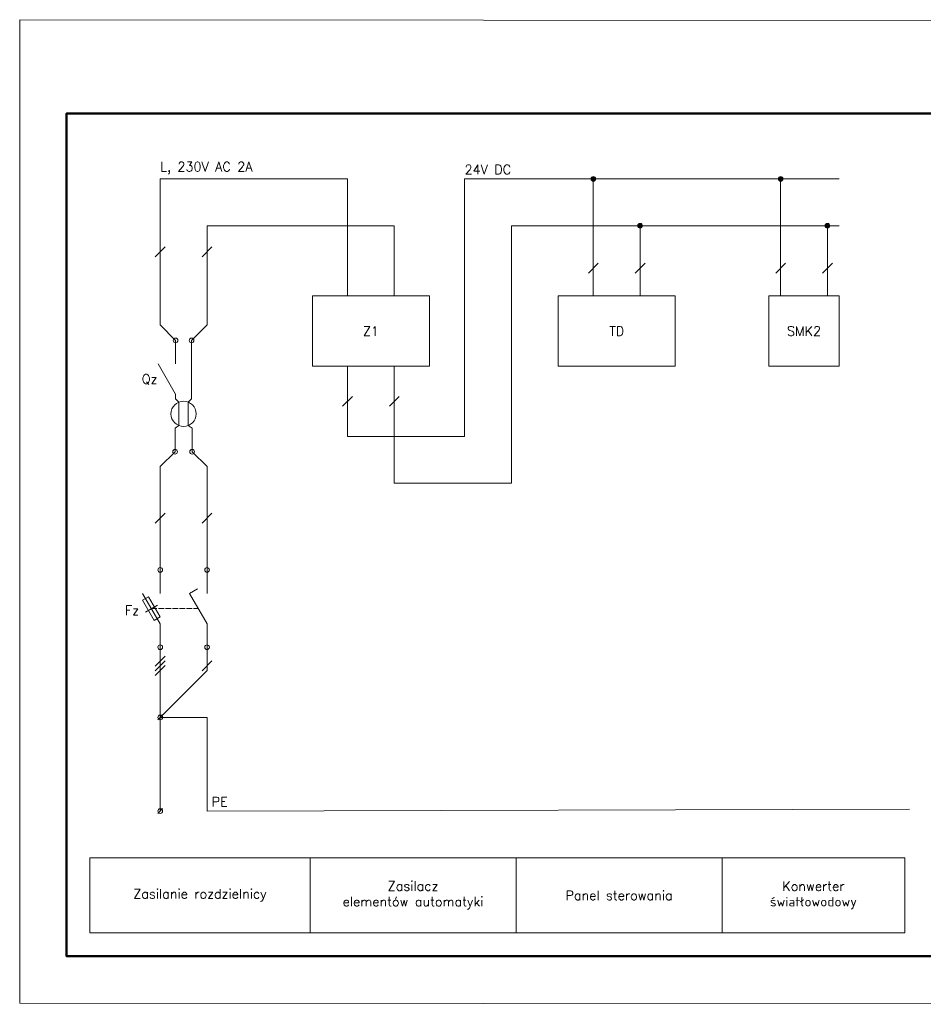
# Model space of a CAD drawing. Header units: millimetres. Extents: x 1916 to 2755, y 2108 to 2329.
# Tile 1 of 2: x 2231 to 2424, y 2109 to 2319. Entities that reach past the tile are written whole.
import ezdxf
from ezdxf.enums import TextEntityAlignment as Align

# ---------------------------------------------------------------- set-up
doc = ezdxf.new("R2010")
doc.units = ezdxf.units.MM
doc.linetypes.add('ACAD_ISO02W100', pattern=[15, 12, -3])
doc.layers.get('0').update_dxf_attribs({"lineweight": 25})
for name, color, linetype, lineweight in [('Formatka', 7, 'Continuous', 50), ('L', 7, 'Continuous', 15), ('N', 130, 'Continuous', 15), ('Opis', 90, 'Continuous', 15), ('PE', 50, 'Continuous', 15), ('Sprzężenie', 131, 'ACAD_ISO02W100', 13), ('Stron', 253, 'Continuous', 13), ('Urządzenia', 112, 'Continuous', 15), ('Łączenie', 7, 'Continuous', 15)]:
    doc.layers.add(name, color=color, linetype=linetype, lineweight=lineweight)
doc.styles.add('Simplex', font='simplex.shx')

# ---------------------------------------------------------------- blocks, each defined once
blk = doc.blocks.new('pkt_przyl')
blk.add_line((-0.53, -0.53), (0.53, 0.53))
at = {"layer": 'Łączenie'}
blk.add_circle((0, 0), 0.5, dxfattribs=at)
at = {"style": 'Simplex'}
blk.add_attdef('PKT_PRZYL', (0.4, 0.75), '', height=2, dxfattribs=at)
blk = doc.blocks.new('NO contact')
at = {"layer": 'Łączenie'}
for p, q in [((0, -5), (0, 0)), ((0, -11.5), (-3.75, -5)), ((0, -11.5), (0, -16.5))]:
    blk.add_line(p, q, dxfattribs=at)
for centre in [(0, 0), (0, -16.5)]:
    blk.add_circle(centre, 0.5, dxfattribs=at)
blk = doc.blocks.new('fuse-switch')
at = {"layer": 'Łączenie'}
blk.add_line((-0.58, -7.5), (-3.17, -9), dxfattribs=at)
blk.add_lwpolyline([(-3.77, -6.46), (-2.48, -5.71), (0.02, -10.04), (-1.27, -10.79)], close=True, dxfattribs=at)
blk.add_blockref('NO contact', (0, 0), dxfattribs=at)
at = {"style": 'Simplex'}
for tag, p in [('XU', (1.2, 0)), ('XD', (0.7, -16.5))]:
    blk.add_attdef(tag, text='', height=2, dxfattribs=at).set_placement(p, align=Align.BOTTOM_LEFT)
blk.add_attdef('NAME', text='', height=2, dxfattribs=at).set_placement((-4.52, -8.62), align=Align.MIDDLE_RIGHT)
blk = doc.blocks.new('N')
at = {"layer": 'Łączenie'}
blk.add_line((-3.75, -5), (-2.02, -4), dxfattribs=at)
blk.add_blockref('NO contact', (0, 0), dxfattribs=at)
at = {"style": 'Simplex'}
for tag, p in [('XU', (0.7, 0)), ('XD', (0.7, -16.5))]:
    blk.add_attdef(tag, text='', height=2, dxfattribs=at).set_placement(p, align=Align.BOTTOM_LEFT)
blk = doc.blocks.new('J_RCD')
at = {"layer": 'L'}
for p, q in [((0, 0), (0, -5)), ((-3.75, -5), (0, -11.5)), ((0, -11.5), (0, -12.5)), ((0, -12.5), (0.71, -13.2)), ((0.71, -13.2), (0.71, -18.2)), ((0.71, -18.2), (-0.11, -18.78)), ((-0.11, -18.78), (-0.11, -23.78))]:
    blk.add_line(p, q, dxfattribs=at)
for centre, radius in [((0, 0), 0.5), ((1.71, -15.7), 2.69), ((-0.11, -23.78), 0.5)]:
    blk.add_circle(centre, radius, dxfattribs=at)
at = {"layer": 'N'}
for p, q in [((3.41, 0), (3.41, -12.5)), ((3.41, -12.5), (2.71, -13.2)), ((2.71, -13.2), (2.71, -18.2)), ((2.71, -18.2), (3.53, -18.78)), ((3.53, -18.78), (3.53, -23.78))]:
    blk.add_line(p, q, dxfattribs=at)
for centre in [(3.41, 0), (3.53, -23.78)]:
    blk.add_circle(centre, 0.5, dxfattribs=at)
at = {"style": 'Simplex'}
for tag, p in [('XUL', (-0.7, 0)), ('XDL', (-0.81, -23.78))]:
    blk.add_attdef(tag, text='', height=2, dxfattribs=at).set_placement(p, align=Align.BOTTOM_RIGHT)
for tag, p in [('XUN', (4.11, 0)), ('XDN', (4.23, -23.78))]:
    blk.add_attdef(tag, text='', height=2, dxfattribs=at).set_placement(p, align=Align.BOTTOM_LEFT)
blk.add_attdef('NAME', text='', height=2, dxfattribs=at).set_placement((-3.88, -8.25), align=Align.MIDDLE_RIGHT)
blk = doc.blocks.new('pkt_lacz')
h = blk.add_hatch(color=256)
h.dxf.hatch_style = 1
h.paths.add_polyline_path([(-0.5, 0, 1), (0.5, 0, 1)])
at = {"layer": 'Łączenie'}
blk.add_circle((0, 0), 0.5, dxfattribs=at)
at = {"style": 'Simplex'}
blk.add_attdef('PKT_LACZ', (0.4, 0.71), '', height=2, dxfattribs=at)

msp = doc.modelspace()

# ---------------------------------------------------------------- linework, layer by layer
at = {"layer": 'Formatka'}
msp.add_lwpolyline([(2518.29, 2119.36), (2241.29, 2119.36), (2241.29, 2299.36), (2518.29, 2299.36)], close=True, dxfattribs=at)
at = {"layer": 'L'}
for p, q in [((2261.29, 2285.36), (2301.29, 2285.36)), ((2261.29, 2285.36), (2261.29, 2254.18)), ((2301.29, 2285.36), (2301.29, 2260.36)), ((2326.29, 2230.36), (2326.29, 2285.36)), ((2326.29, 2285.36), (2406.29, 2285.36)), ((2353.79, 2285.36), (2353.79, 2260.36)), ((2393.79, 2285.36), (2393.79, 2260.36)), ((2260.23, 2268.71), (2262.35, 2270.83)), ((2352.73, 2265.24), (2354.85, 2267.36)), ((2392.73, 2265.24), (2394.85, 2267.36)), ((2264.58, 2250.88), (2261.29, 2254.18)), ((2301.29, 2230.36), (2301.29, 2245.36)), ((2300.23, 2236.8), (2302.35, 2238.92)), ((2301.29, 2230.36), (2326.29, 2230.36)), ((2264.47, 2227.11), (2261.29, 2223.93)), ((2260.23, 2211.83), (2262.35, 2213.95)), ((2261.29, 2150.36), (2261.29, 2185.36)), ((2260.23, 2181.3), (2262.35, 2183.42)), ((2260.23, 2180.3), (2262.35, 2182.42)), ((2260.23, 2179.3), (2262.35, 2181.42))]:
    msp.add_line(p, q, dxfattribs=at)
at = {"layer": 'N'}
for p, q in [((2271.29, 2275.36), (2311.29, 2275.36)), ((2271.29, 2254.18), (2271.29, 2275.36)), ((2311.29, 2275.36), (2311.29, 2260.36)), ((2336.29, 2220.36), (2336.29, 2275.36)), ((2336.29, 2275.36), (2406.29, 2275.36)), ((2363.79, 2275.36), (2363.79, 2260.36)), ((2403.79, 2275.36), (2403.79, 2260.36)), ((2270.23, 2268.71), (2272.35, 2270.83)), ((2362.73, 2265.24), (2364.85, 2267.36)), ((2402.73, 2265.24), (2404.85, 2267.36)), ((2267.99, 2250.88), (2271.29, 2254.18)), ((2311.29, 2220.36), (2311.29, 2245.36)), ((2310.23, 2236.8), (2312.35, 2238.92)), ((2268.11, 2227.11), (2271.29, 2223.93)), ((2271.29, 2201.85), (2271.29, 2223.93)), ((2311.29, 2220.36), (2336.29, 2220.36)), ((2270.23, 2211.83), (2272.35, 2213.95)), ((2271.29, 2180.36), (2271.29, 2185.36)), ((2270.23, 2180.3), (2272.35, 2182.42)), ((2261.29, 2170.36), (2271.29, 2180.36))]:
    msp.add_line(p, q, dxfattribs=at)
at = {"layer": 'Opis'}
for p, q in [((2293.29, 2140.36), (2293.29, 2124.36)), ((2337.29, 2140.36), (2337.29, 2124.36)), ((2381.29, 2140.36), (2381.29, 2124.36))]:
    msp.add_line(p, q, dxfattribs=at)
msp.add_lwpolyline([(2420.29, 2124.36), (2246.29, 2124.36), (2246.29, 2140.36), (2420.29, 2140.36)], close=True, dxfattribs=at)
at = {"layer": 'PE'}
for p, q in [((2261.29, 2170.36), (2271.29, 2170.36)), ((2271.29, 2170.36), (2271.29, 2150.36)), ((2271.29, 2150.36), (2421.29, 2150.8))]:
    msp.add_line(p, q, dxfattribs=at)
at = {"layer": 'Sprzężenie', "ltscale": 0.1}
msp.add_line((2259.41, 2193.61), (2269.41, 2193.61), dxfattribs=at)
at = {"layer": 'Stron'}
msp.add_lwpolyline([(2231.29, 2109.36), (2528.28, 2109.1), (2528.28, 2319.1), (2231.29, 2319.36)], close=True, dxfattribs=at)
at = {"layer": 'Urządzenia'}
for points in [[(2293.79, 2245.36), (2318.79, 2245.36), (2318.79, 2260.36), (2293.79, 2260.36)], [(2346.29, 2245.36), (2371.29, 2245.36), (2371.29, 2260.36), (2346.29, 2260.36)], [(2391.29, 2245.36), (2406.29, 2245.36), (2406.29, 2260.36), (2391.29, 2260.36)]]:
    msp.add_lwpolyline(points, close=True, dxfattribs=at)
at = {"layer": 'Łączenie'}
msp.add_line((2261.29, 2201.85), (2261.29, 2223.93), dxfattribs=at)

# ---------------------------------------------------------------- block references
at = {"layer": 'L'}
for p in [(2353.79, 2285.36), (2393.79, 2285.36)]:
    msp.add_blockref('pkt_lacz', p, dxfattribs=at)
msp.add_blockref('J_RCD', (2264.58, 2250.88), dxfattribs=at).add_auto_attribs({'NAME': 'Qz'})
at = {"layer": 'N'}
for p in [(2363.79, 2275.36), (2403.79, 2275.36)]:
    msp.add_blockref('pkt_lacz', p, dxfattribs=at)
at = {"layer": 'Łączenie'}
msp.add_blockref('fuse-switch', (2261.29, 2201.85), dxfattribs=at).add_auto_attribs({'NAME': 'Fz'})
for name, p in [('N', (2271.29, 2201.85)), ('pkt_przyl', (2261.29, 2170.36)), ('pkt_przyl', (2261.29, 2150.36))]:
    msp.add_blockref(name, p, dxfattribs=at)

# ---------------------------------------------------------------- texts
at = {"layer": 'Opis', "char_height": 2, "style": 'Simplex'}
for s, insert, attachment_point in [('{\\Fsimplex|c238;L, 230V AC 2A}', (2261.29, 2286.36), 7), ('{\\Fsimplex|c238;24V DC}', (2326.29, 2286.36), 7), ('{\\Fsimplex|c238;PE}', (2272.29, 2151.36), 7), ('{\\Fsimplex|c238;Zasilacz\\Pelementów automatyki}', (2315.29, 2132.36), 5), ('{\\Fsimplex|c238;Konwerter \\Pświatłowodowy}', (2400.79, 2132.36), 5), ('{\\Fsimplex|c238;Zasilanie rozdzielnicy}', (2269.79, 2132.36), 5), ('{\\Fsimplex|c238;Panel sterowania}', (2359.29, 2132.36), 5)]:
    msp.add_mtext(s, dxfattribs=dict(at, insert=insert, attachment_point=attachment_point))
at = {"layer": 'Urządzenia', "char_height": 2, "attachment_point": 5, "style": 'Simplex'}
for s, insert in [('{\\Fsimplex|c238;Z1}', (2306.29, 2252.86)), ('{\\Fsimplex|c238;TD}', (2358.79, 2252.86)), ('{\\Fsimplex|c238;SMK2}', (2398.79, 2252.86))]:
    msp.add_mtext(s, dxfattribs=dict(at, insert=insert))

doc.saveas('drawing.dxf')
